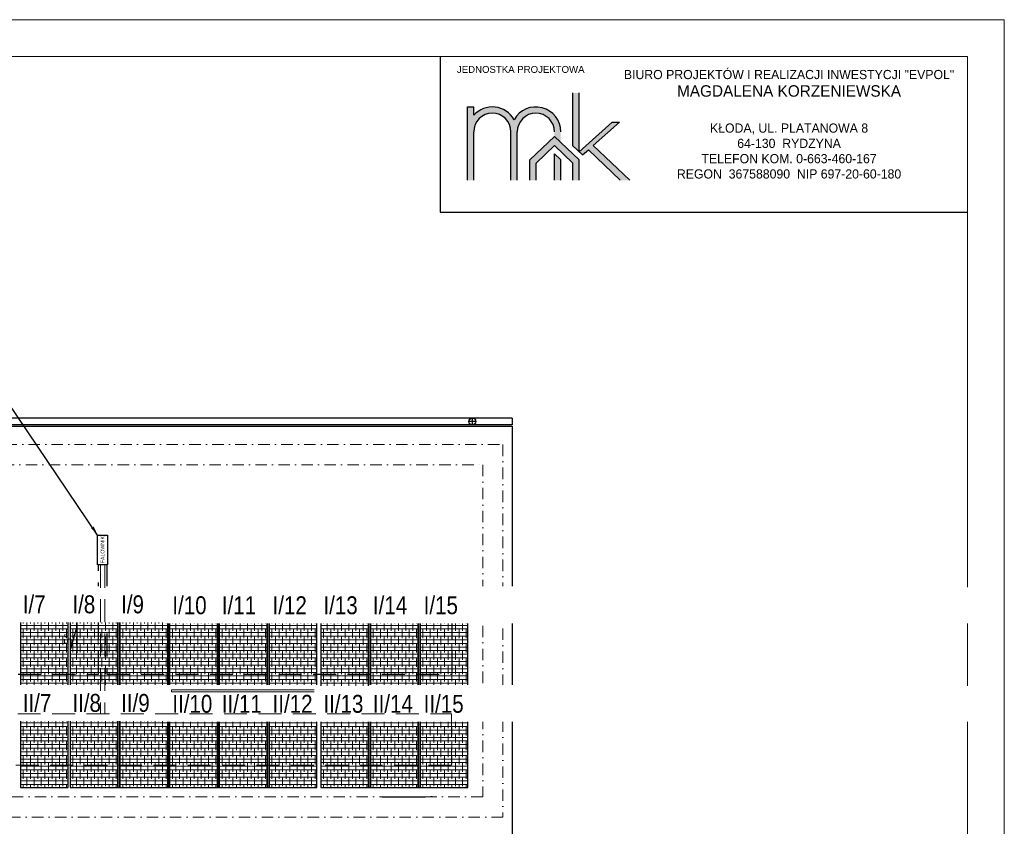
# Model space of a CAD drawing. Header units: millimetres. Extents: x 76855 to 99678, y -15103 to -11972.
# Tile 26 of 28: x 91986 to 94134, y -13731 to -11972. Entities that reach past the tile are written whole.
import ezdxf

# ---------------------------------------------------------------- set-up
doc = ezdxf.new("R2010")
doc.units = ezdxf.units.MM
doc.header["$LTSCALE"] = 100
doc.header["$MEASUREMENT"] = 0
doc.linetypes.add('DASHDOT2', pattern=[0.5, 0.25, -0.125, 0, -0.125])
doc.linetypes.add('DASHED', pattern=[0.75, 0.5, -0.25])
for name, color, linetype in [('! OPISY', 4, 'Continuous'), ('! rynny i ruru spustowe', 1, 'Continuous'), ('! ŚCIANY', 2, 'Continuous'), ('.ŚREDNIA', 41, 'Continuous'), ('_a_ramki', 231, 'Continuous'), ('E-opis', 7, 'Continuous'), ('E_OPRAWY_LUXIONA', 232, 'Continuous'), ('Warstwa1', 1, 'Continuous'), ('Warstwa4', 4, 'Continuous'), ('WENTYLACJAPRZER', 1, 'DASHED'), ('WYMIARY', 1, 'Continuous')]:
    doc.layers.add(name, color=color, linetype=linetype)
for name, color, linetype, lineweight in [('.kreskowanie', 252, 'Continuous', 5), ('rury', 6, 'Continuous', 20), ('Wentyl', 4, 'Continuous', 18)]:
    doc.layers.add(name, color=color, linetype=linetype, lineweight=lineweight)
doc.styles.add('KRIS1', font='ARIALN.TTF', dxfattribs={"height": 22})
doc.styles.add('styl1', font='ARIAL.TTF', dxfattribs={"height": 12})
doc.styles.add('styl3', font='txt.shx', dxfattribs={"height": 100})
doc.dimstyles.new('ISO-25', dxfattribs={"dimtxt": 2.5, "dimasz": 2.5, "dimexe": 1.25, "dimexo": 0.625, "dimtad": 1, "dimtxsty": 'Standard', "dimcen": 2.5, "dimadec": 0, "dimazin": 0, "dimtfac": 1, "dimtmove": 0, "dimatfit": 3, "dimfxl": 1, "dimarcsym": 0})
pattern_1 = [(180, (19783.267, -10227.035), (-3e-15, -7.8802921), []), (270, (19783.267, -10227.035), (7.8802921, -15.7605841), [19.7007302, -11.820438])]
pattern_2 = [(180, (19783.267, -10439.691), (-3e-15, -7.8802921), []), (270, (19783.267, -10439.691), (7.8802921, -15.7605841), [19.7007302, -11.820438])]
pattern_3 = [(180, (19891.68, -10227.035), (-3e-15, -7.8802921), []), (270, (19891.68, -10227.035), (7.8802921, -15.7605841), [19.7007302, -11.820438])]
pattern_4 = [(180, (19891.68, -10439.691), (-3e-15, -7.8802921), []), (270, (19891.68, -10439.691), (7.8802921, -15.7605841), [19.7007302, -11.820438])]
pattern_5 = [(180, (20000.093, -10227.035), (-3e-15, -7.8802921), []), (270, (20000.093, -10227.035), (7.8802921, -15.7605841), [19.7007302, -11.820438])]
pattern_6 = [(180, (20000.093, -10439.691), (-3e-15, -7.8802921), []), (270, (20000.093, -10439.691), (7.8802921, -15.7605841), [19.7007302, -11.820438])]
pattern_7 = [(180, (20221.167, -10227.035), (-3e-15, -7.8802921), []), (270, (20221.167, -10227.035), (7.8802921, -15.7605841), [19.7007302, -11.820438])]
pattern_8 = [(180, (20221.167, -10439.691), (-3e-15, -7.8802921), []), (270, (20221.167, -10439.691), (7.8802921, -15.7605841), [19.7007302, -11.820438])]
pattern_9 = [(180, (20329.5796, -10227.035), (-3e-15, -7.8802921), []), (270, (20329.5796, -10227.035), (7.8802921, -15.7605841), [19.7007302, -11.820438])]
pattern_10 = [(180, (20329.5796, -10439.691), (-3e-15, -7.8802921), []), (270, (20329.5796, -10439.691), (7.8802921, -15.7605841), [19.7007302, -11.820438])]

msp = doc.modelspace()

# ---------------------------------------------------------------- hatches: boundary and pattern name
at = {"layer": '.kreskowanie'}
h = msp.add_hatch(dxfattribs=at)
h.set_pattern_fill('ANSI38', color=256, scale=2.481982, angle=135)
h.set_pattern_definition([(180, (19566.441, -10227.035), (-3e-15, -7.8802921), []), (270, (19566.441, -10227.035), (7.8802921, -15.7605841), [19.7007302, -11.820438])])
h.paths.add_polyline_path([(91988.189, -13225.503), (91988.189, -13431.078), (92092.432, -13431.078), (92092.432, -13225.503)])
h = msp.add_hatch(dxfattribs=at)
h.set_pattern_fill('ANSI38', color=256, scale=2.481982, angle=135)
h.set_pattern_definition([(180, (19674.854, -10227.035), (-3e-15, -7.8802921), []), (270, (19674.854, -10227.035), (7.8802921, -15.7605841), [19.7007302, -11.820438])])
h.paths.add_polyline_path([(92096.602, -13225.503), (92096.602, -13432.716), (92200.845, -13432.716), (92200.845, -13225.503)])
h = msp.add_hatch(dxfattribs=at)
h.set_pattern_fill('ANSI38', color=256, scale=2.481982, angle=135)
h.set_pattern_definition(pattern_1)
h.paths.add_polyline_path([(92205.015, -13225.503), (92205.015, -13432.482), (92309.258, -13432.482), (92309.258, -13225.503)])
h = msp.add_hatch(dxfattribs=at)
h.set_pattern_fill('ANSI38', color=256, scale=2.481982, angle=135)
h.set_pattern_definition(pattern_1)
h.paths.add_polyline_path([(92205.015, -13225.503), (92205.015, -13431.078), (92309.258, -13431.078), (92309.258, -13225.503)])
h = msp.add_hatch(dxfattribs=at)
h.set_pattern_fill('ANSI38', color=256, scale=2.481982, angle=135)
h.set_pattern_definition(pattern_3)
h.paths.add_polyline_path([(92313.428, -13225.503), (92313.428, -13432.378), (92417.671, -13432.378), (92417.671, -13225.503)])
h = msp.add_hatch(dxfattribs=at)
h.set_pattern_fill('ANSI38', color=256, scale=2.481982, angle=135)
h.set_pattern_definition(pattern_3)
h.paths.add_polyline_path([(92313.428, -13225.503), (92313.428, -13432.716), (92417.671, -13432.716), (92417.671, -13225.503)])
h = msp.add_hatch(dxfattribs=at)
h.set_pattern_fill('ANSI38', color=256, scale=2.481982, angle=135)
h.set_pattern_definition(pattern_3)
h.paths.add_polyline_path([(92313.428, -13225.503), (92313.428, -13431.078), (92417.671, -13431.078), (92417.671, -13225.503)])
h = msp.add_hatch(dxfattribs=at)
h.set_pattern_fill('ANSI38', color=256, scale=2.481982, angle=135)
h.set_pattern_definition(pattern_5)
h.paths.add_polyline_path([(92421.84, -13225.503), (92421.84, -13432.716), (92526.084, -13432.716), (92526.084, -13225.503)])
h = msp.add_hatch(dxfattribs=at)
h.set_pattern_fill('ANSI38', color=256, scale=2.481982, angle=135)
h.set_pattern_definition(pattern_5)
h.paths.add_polyline_path([(92421.84, -13225.503), (92421.84, -13431.078), (92526.084, -13431.078), (92526.084, -13225.503)])
h = msp.add_hatch(dxfattribs=at)
h.set_pattern_fill('ANSI38', color=256, scale=2.481982, angle=135)
h.set_pattern_definition([(180, (20108.506, -10227.035), (-3e-15, -7.8802921), []), (270, (20108.506, -10227.035), (7.8802921, -15.7605841), [19.7007302, -11.820438])])
h.paths.add_polyline_path([(92530.253, -13225.503), (92530.253, -13432.716), (92634.497, -13432.716), (92634.497, -13225.503)])
h = msp.add_hatch(dxfattribs=at)
h.set_pattern_fill('ANSI38', color=256, scale=2.481982, angle=135)
h.set_pattern_definition(pattern_9)
h.paths.add_polyline_path([(92751.327, -13225.503), (92751.327, -13432.716), (92855.571, -13432.716), (92855.571, -13225.503)])
h = msp.add_hatch(dxfattribs=at)
h.set_pattern_fill('ANSI38', color=256, scale=2.481982, angle=135)
h.set_pattern_definition(pattern_9)
h.paths.add_polyline_path([(92751.327, -13225.503), (92751.327, -13431.078), (92855.571, -13431.078), (92855.571, -13225.503)])
h = msp.add_hatch(dxfattribs=at)
h.set_pattern_fill('ANSI38', color=256, scale=2.481982, angle=135)
h.set_pattern_definition([(180, (20437.9926, -10227.035), (-3e-15, -7.8802921), []), (270, (20437.9926, -10227.035), (7.8802921, -15.7605841), [19.7007302, -11.820438])])
h.paths.add_polyline_path([(92859.74, -13225.503), (92859.74, -13432.716), (92963.984, -13432.716), (92963.984, -13225.503)])
h = msp.add_hatch(dxfattribs=at)
h.set_pattern_fill('ANSI38', color=256, scale=2.481982, angle=135)
h.set_pattern_definition([(180, (19566.441, -10439.691), (-3e-15, -7.8802921), []), (270, (19566.441, -10439.691), (7.8802921, -15.7605841), [19.7007302, -11.820438])])
h.paths.add_polyline_path([(91988.189, -13438.159), (91988.189, -13646.646), (92092.432, -13646.646), (92092.432, -13438.159)])
h = msp.add_hatch(dxfattribs=at)
h.set_pattern_fill('ANSI38', color=256, scale=2.481982, angle=135)
h.set_pattern_definition([(180, (19674.854, -10439.691), (-3e-15, -7.8802921), []), (270, (19674.854, -10439.691), (7.8802921, -15.7605841), [19.7007302, -11.820438])])
h.paths.add_polyline_path([(92096.602, -13438.159), (92096.602, -13646.646), (92200.845, -13646.646), (92200.845, -13438.159)])
h = msp.add_hatch(dxfattribs=at)
h.set_pattern_fill('ANSI38', color=256, scale=2.481982, angle=135)
h.set_pattern_definition(pattern_2)
h.paths.add_polyline_path([(92205.015, -13438.159), (92205.015, -13646.646), (92309.258, -13646.646), (92309.258, -13438.159)])
h = msp.add_hatch(dxfattribs=at)
h.set_pattern_fill('ANSI38', color=256, scale=2.481982, angle=135)
h.set_pattern_definition(pattern_2)
h.paths.add_polyline_path([(92205.015, -13438.159), (92205.015, -13646.646), (92309.258, -13646.646), (92309.258, -13438.159)])
h = msp.add_hatch(dxfattribs=at)
h.set_pattern_fill('ANSI38', color=256, scale=2.481982, angle=135)
h.set_pattern_definition(pattern_4)
h.paths.add_polyline_path([(92313.428, -13438.159), (92313.428, -13646.646), (92417.671, -13646.646), (92417.671, -13438.159)])
h = msp.add_hatch(dxfattribs=at)
h.set_pattern_fill('ANSI38', color=256, scale=2.481982, angle=135)
h.set_pattern_definition(pattern_4)
h.paths.add_polyline_path([(92313.428, -13438.159), (92313.428, -13646.646), (92417.671, -13646.646), (92417.671, -13438.159)])
h = msp.add_hatch(dxfattribs=at)
h.set_pattern_fill('ANSI38', color=256, scale=2.481982, angle=135)
h.set_pattern_definition(pattern_4)
h.paths.add_polyline_path([(92313.428, -13438.159), (92313.428, -13646.646), (92417.671, -13646.646), (92417.671, -13438.159)])
h = msp.add_hatch(dxfattribs=at)
h.set_pattern_fill('ANSI38', color=256, scale=2.481982, angle=135)
h.set_pattern_definition(pattern_6)
h.paths.add_polyline_path([(92421.84, -13438.159), (92421.84, -13646.646), (92526.084, -13646.646), (92526.084, -13438.159)])
h = msp.add_hatch(dxfattribs=at)
h.set_pattern_fill('ANSI38', color=256, scale=2.481982, angle=135)
h.set_pattern_definition(pattern_6)
h.paths.add_polyline_path([(92421.84, -13438.159), (92421.84, -13646.646), (92526.084, -13646.646), (92526.084, -13438.159)])
h = msp.add_hatch(dxfattribs=at)
h.set_pattern_fill('ANSI38', color=256, scale=2.481982, angle=135)
h.set_pattern_definition([(180, (20108.506, -10439.691), (-3e-15, -7.8802921), []), (270, (20108.506, -10439.691), (7.8802921, -15.7605841), [19.7007302, -11.820438])])
h.paths.add_polyline_path([(92530.253, -13438.159), (92530.253, -13646.646), (92634.497, -13646.646), (92634.497, -13438.159)])
h = msp.add_hatch(dxfattribs=at)
h.set_pattern_fill('ANSI38', color=256, scale=2.481982, angle=135)
h.set_pattern_definition(pattern_10)
h.paths.add_polyline_path([(92751.327, -13438.159), (92751.327, -13646.646), (92855.571, -13646.646), (92855.571, -13438.159)])
h = msp.add_hatch(dxfattribs=at)
h.set_pattern_fill('ANSI38', color=256, scale=2.481982, angle=135)
h.set_pattern_definition(pattern_10)
h.paths.add_polyline_path([(92751.327, -13438.159), (92751.327, -13646.646), (92855.571, -13646.646), (92855.571, -13438.159)])
h = msp.add_hatch(dxfattribs=at)
h.set_pattern_fill('ANSI38', color=256, scale=2.481982, angle=135)
h.set_pattern_definition([(180, (20437.9926, -10439.691), (-3e-15, -7.8802921), []), (270, (20437.9926, -10439.691), (7.8802921, -15.7605841), [19.7007302, -11.820438])])
h.paths.add_polyline_path([(92859.74, -13438.159), (92859.74, -13646.646), (92963.984, -13646.646), (92963.984, -13438.159)])
h = msp.add_hatch(color=256)
h.paths.add_polyline_path([(92962.942, -12322.137), (92962.942, -12162.334), (92976.601, -12162.334), (92976.601, -12180.606, -0.51719898), (93064.655, -12190.25, -0.77390695), (93166.367, -12216.605), (93166.367, -12239.656), (93152.708, -12226.584), (93152.708, -12216.605, 1), (93071.484, -12216.605), (93071.484, -12322.137), (93057.825, -12322.137), (93057.825, -12216.605, 1), (92976.601, -12216.605), (92976.601, -12322.137)])
h.paths.add_polyline_path([(93213.881, -12267.103), (93226.678, -12255.719), (93296.076, -12322.137), (93316.773, -12322.137), (93237.405, -12246.177), (93294.516, -12195.373), (93278.816, -12195.373), (93206.317, -12259.864)])
h.paths.add_polyline_path([(93192.659, -12131.658), (93192.659, -12246.792), (93206.317, -12259.864), (93206.317, -12131.658)])
h.paths.add_polyline_path([(93152.708, -12322.137), (93152.708, -12264.419), (93166.367, -12277.491), (93166.367, -12322.137)])
h = msp.add_hatch(color=256)
h.paths.add_polyline_path([(92962.942, -12322.137), (92962.942, -12162.334), (92976.601, -12162.334), (92976.601, -12180.606, -0.51719898), (93064.655, -12190.25, -0.77390695), (93166.367, -12216.605), (93166.367, -12239.656), (93152.708, -12226.584), (93152.708, -12216.605, 1), (93071.484, -12216.605), (93071.484, -12322.137), (93057.825, -12322.137), (93057.825, -12216.605, 1), (92976.601, -12216.605), (92976.601, -12322.137)])
h.paths.add_polyline_path([(93213.881, -12267.103), (93226.678, -12255.719), (93296.076, -12322.137), (93316.773, -12322.137), (93237.405, -12246.177), (93294.516, -12195.373), (93278.816, -12195.373), (93206.317, -12259.864)])
h.paths.add_polyline_path([(93192.659, -12131.658), (93192.659, -12246.792), (93206.317, -12259.864), (93206.317, -12131.658)])
h.paths.add_polyline_path([(93152.708, -12322.137), (93152.708, -12264.419), (93166.367, -12277.491), (93166.367, -12322.137)])
h = msp.add_hatch(color=256)
h.paths.add_polyline_path([(92962.942, -12322.137), (92962.942, -12162.334), (92976.601, -12162.334), (92976.601, -12180.606, -0.51719898), (93064.655, -12190.25, -0.77390695), (93166.367, -12216.605), (93166.367, -12239.656), (93152.708, -12226.584), (93152.708, -12216.605, 1), (93071.484, -12216.605), (93071.484, -12322.137), (93057.825, -12322.137), (93057.825, -12216.605, 1), (92976.601, -12216.605), (92976.601, -12322.137)])
h.paths.add_polyline_path([(93213.881, -12267.103), (93226.678, -12255.719), (93296.076, -12322.137), (93316.773, -12322.137), (93237.405, -12246.177), (93294.516, -12195.373), (93278.816, -12195.373), (93206.317, -12259.864)])
h.paths.add_polyline_path([(93192.659, -12131.658), (93192.659, -12246.792), (93206.317, -12259.864), (93206.317, -12131.658)])
h.paths.add_polyline_path([(93152.708, -12322.137), (93152.708, -12264.419), (93166.367, -12277.491), (93166.367, -12322.137)])
h = msp.add_hatch(color=256)
h.paths.add_polyline_path([(92962.942, -12322.137), (92962.942, -12162.334), (92976.601, -12162.334), (92976.601, -12180.606, -0.51719898), (93064.655, -12190.25, -0.77390695), (93166.367, -12216.605), (93166.367, -12239.656), (93152.708, -12226.584), (93152.708, -12216.605, 1), (93071.484, -12216.605), (93071.484, -12322.137), (93057.825, -12322.137), (93057.825, -12216.605, 1), (92976.601, -12216.605), (92976.601, -12322.137)])
h.paths.add_polyline_path([(93213.881, -12267.103), (93226.678, -12255.719), (93296.076, -12322.137), (93316.773, -12322.137), (93237.405, -12246.177), (93294.516, -12195.373), (93278.816, -12195.373), (93206.317, -12259.864)])
h.paths.add_polyline_path([(93192.659, -12131.658), (93192.659, -12246.792), (93206.317, -12259.864), (93206.317, -12131.658)])
h.paths.add_polyline_path([(93152.708, -12322.137), (93152.708, -12264.419), (93166.367, -12277.491), (93166.367, -12322.137)])
msp.add_hatch(color=132).paths.add_polyline_path([(93099.099, -12322.137), (93099.099, -12277.891), (93152.708, -12226.584), (93166.367, -12239.656), (93206.317, -12277.891), (93206.317, -12322.137), (93192.659, -12322.137), (93192.659, -12284.627), (93152.708, -12246.392), (93112.758, -12284.627), (93112.758, -12322.137)])
msp.add_hatch(color=132).paths.add_polyline_path([(93099.099, -12322.137), (93099.099, -12277.891), (93152.708, -12226.584), (93166.367, -12239.656), (93206.317, -12277.891), (93206.317, -12322.137), (93192.659, -12322.137), (93192.659, -12284.627), (93152.708, -12246.392), (93112.758, -12284.627), (93112.758, -12322.137)])
msp.add_hatch(color=132).paths.add_polyline_path([(93099.099, -12322.137), (93099.099, -12277.891), (93152.708, -12226.584), (93166.367, -12239.656), (93206.317, -12277.891), (93206.317, -12322.137), (93192.659, -12322.137), (93192.659, -12284.627), (93152.708, -12246.392), (93112.758, -12284.627), (93112.758, -12322.137)])
msp.add_hatch(color=132).paths.add_polyline_path([(93099.099, -12322.137), (93099.099, -12277.891), (93152.708, -12226.584), (93166.367, -12239.656), (93206.317, -12277.891), (93206.317, -12322.137), (93192.659, -12322.137), (93192.659, -12284.627), (93152.708, -12246.392), (93112.758, -12284.627), (93112.758, -12322.137)])

# ---------------------------------------------------------------- linework, layer by layer
at = {"layer": '! rynny i ruru spustowe', "linetype": 'ByBlock'}
for p, q in [((92981.19, -12848.025), (92966.19, -12848.025)), ((92973.69, -12855.525), (92973.69, -12840.525)), ((93060.19, -12840.525), (93060.19, -12855.525))]:
    msp.add_line(p, q, dxfattribs=at)
for points in [[(93060.19, -12840.525), (91234.19, -12840.525)], [(93060.19, -12855.525), (91234.19, -12855.525)]]:
    msp.add_lwpolyline(points, dxfattribs=at)
msp.add_circle((92973.69, -12848.025), 7.5, dxfattribs=at)
at = {"layer": '! ŚCIANY', "linetype": 'DASHDOT2', "lineweight": 5}
for points in [[(91254.19, -12898.525), (93040.19, -12898.525), (93040.19, -13710.525), (91254.19, -13710.525)], [(91298.19, -12942.525), (92996.19, -12942.525), (92996.19, -13666.525), (91298.19, -13666.525)]]:
    msp.add_lwpolyline(points, close=True, dxfattribs=at)
at = {"layer": '.ŚREDNIA', "color": 5}
for points in [[(92092.432, -13224.585), (91988.189, -13224.585), (91988.189, -13433.072), (92092.432, -13433.072)], [(92200.845, -13224.585), (92096.602, -13224.585), (92096.602, -13433.072), (92200.845, -13433.072)], [(92309.258, -13224.585), (92205.015, -13224.585), (92205.015, -13433.072), (92309.258, -13433.072)], [(92417.671, -13224.585), (92313.428, -13224.585), (92313.428, -13433.072), (92417.671, -13433.072)], [(92526.084, -13224.585), (92421.84, -13224.585), (92421.84, -13433.072), (92526.084, -13433.072)], [(92634.497, -13224.585), (92530.253, -13224.585), (92530.253, -13433.072), (92634.497, -13433.072)], [(92855.571, -13224.585), (92751.327, -13224.585), (92751.327, -13433.072), (92855.571, -13433.072)], [(92963.984, -13224.585), (92859.74, -13224.585), (92859.74, -13433.072), (92963.984, -13433.072)], [(92092.432, -13437.241), (91988.189, -13437.241), (91988.189, -13645.728), (92092.432, -13645.728)], [(92200.845, -13437.241), (92096.602, -13437.241), (92096.602, -13645.728), (92200.845, -13645.728)], [(92309.258, -13437.241), (92205.015, -13437.241), (92205.015, -13645.728), (92309.258, -13645.728)], [(92417.671, -13437.241), (92313.428, -13437.241), (92313.428, -13645.728), (92417.671, -13645.728)], [(92526.084, -13437.241), (92421.84, -13437.241), (92421.84, -13645.728), (92526.084, -13645.728)], [(92634.497, -13437.241), (92530.253, -13437.241), (92530.253, -13645.728), (92634.497, -13645.728)], [(92855.571, -13437.241), (92751.327, -13437.241), (92751.327, -13645.728), (92855.571, -13645.728)], [(92963.984, -13437.241), (92859.74, -13437.241), (92859.74, -13645.728), (92963.984, -13645.728)]]:
    msp.add_lwpolyline(points, close=True, dxfattribs=at)
at = {"layer": '.ŚREDNIA'}
for points in [[(92309.258, -13224.585), (92205.015, -13224.585), (92205.015, -13433.072), (92309.258, -13433.072)], [(92417.671, -13224.585), (92313.428, -13224.585), (92313.428, -13433.072), (92417.671, -13433.072)], [(92417.671, -13224.585), (92313.428, -13224.585), (92313.428, -13433.072), (92417.671, -13433.072)], [(92526.084, -13224.585), (92421.84, -13224.585), (92421.84, -13433.072), (92526.084, -13433.072)], [(92855.571, -13224.585), (92751.327, -13224.585), (92751.327, -13433.072), (92855.571, -13433.072)], [(92309.258, -13437.241), (92205.015, -13437.241), (92205.015, -13645.728), (92309.258, -13645.728)], [(92417.671, -13437.241), (92313.428, -13437.241), (92313.428, -13645.728), (92417.671, -13645.728)], [(92417.671, -13437.241), (92313.428, -13437.241), (92313.428, -13645.728), (92417.671, -13645.728)], [(92526.084, -13437.241), (92421.84, -13437.241), (92421.84, -13645.728), (92526.084, -13645.728)], [(92855.571, -13437.241), (92751.327, -13437.241), (92751.327, -13645.728), (92855.571, -13645.728)]]:
    msp.add_lwpolyline(points, close=True, dxfattribs=at)
for p, q in [((93192.659, -12246.792), (93192.659, -12131.658)), ((93192.659, -12246.792), (93192.659, -12131.658)), ((93192.659, -12246.792), (93192.659, -12131.658)), ((93192.659, -12246.792), (93192.659, -12131.658)), ((93206.317, -12259.864), (93206.317, -12131.658)), ((93206.317, -12259.864), (93206.317, -12131.658)), ((93206.317, -12259.864), (93206.317, -12131.658)), ((93206.317, -12259.864), (93206.317, -12131.658)), ((92962.942, -12322.137), (92962.942, -12162.334)), ((92962.942, -12162.334), (92976.601, -12162.334)), ((92962.942, -12322.137), (92962.942, -12162.334)), ((92962.942, -12162.334), (92976.601, -12162.334)), ((92962.942, -12162.334), (92976.601, -12162.334)), ((92962.942, -12322.137), (92962.942, -12162.334)), ((92962.942, -12162.334), (92976.601, -12162.334)), ((92962.942, -12322.137), (92962.942, -12162.334)), ((92976.601, -12180.606), (92976.601, -12162.334)), ((92976.601, -12180.606), (92976.601, -12162.334)), ((92976.601, -12180.606), (92976.601, -12162.334)), ((92976.601, -12180.606), (92976.601, -12162.334)), ((93206.317, -12259.864), (93278.816, -12195.373)), ((93206.317, -12259.864), (93278.816, -12195.373)), ((93206.317, -12259.864), (93278.816, -12195.373)), ((93206.317, -12259.864), (93278.816, -12195.373)), ((93237.405, -12246.177), (93294.516, -12195.373)), ((93237.405, -12246.177), (93294.516, -12195.373)), ((93237.405, -12246.177), (93294.516, -12195.373)), ((93237.405, -12246.177), (93294.516, -12195.373)), ((93278.816, -12195.373), (93294.516, -12195.373)), ((93278.816, -12195.373), (93294.516, -12195.373)), ((93278.816, -12195.373), (93294.516, -12195.373)), ((93278.816, -12195.373), (93294.516, -12195.373)), ((92976.601, -12322.137), (92976.601, -12216.605)), ((92976.601, -12322.137), (92976.601, -12216.605)), ((92976.601, -12322.137), (92976.601, -12216.605)), ((92976.601, -12322.137), (92976.601, -12216.605)), ((93057.825, -12322.137), (93057.825, -12216.605)), ((93057.825, -12322.137), (93057.825, -12216.605)), ((93057.825, -12322.137), (93057.825, -12216.605)), ((93057.825, -12322.137), (93057.825, -12216.605)), ((93071.484, -12322.137), (93071.484, -12216.605)), ((93071.484, -12322.137), (93071.484, -12216.605)), ((93071.484, -12322.137), (93071.484, -12216.605)), ((93071.484, -12322.137), (93071.484, -12216.605)), ((93192.659, -12246.792), (93213.881, -12267.103)), ((93192.659, -12246.792), (93213.881, -12267.103)), ((93192.659, -12246.792), (93213.881, -12267.103)), ((93192.659, -12246.792), (93213.881, -12267.103)), ((93213.881, -12267.103), (93226.678, -12255.719)), ((93213.881, -12267.103), (93226.678, -12255.719)), ((93213.881, -12267.103), (93226.678, -12255.719)), ((93213.881, -12267.103), (93226.678, -12255.719)), ((93226.678, -12255.719), (93296.076, -12322.137)), ((93226.678, -12255.719), (93296.076, -12322.137)), ((93226.678, -12255.719), (93296.076, -12322.137)), ((93226.678, -12255.719), (93296.076, -12322.137)), ((93237.405, -12246.177), (93316.773, -12322.137)), ((93237.405, -12246.177), (93316.773, -12322.137)), ((93237.405, -12246.177), (93316.773, -12322.137)), ((93237.405, -12246.177), (93316.773, -12322.137)), ((93152.708, -12322.137), (93152.708, -12264.419)), ((93152.708, -12264.419), (93166.367, -12277.491)), ((93152.708, -12322.137), (93152.708, -12264.419)), ((93152.708, -12264.419), (93166.367, -12277.491)), ((93152.708, -12264.419), (93166.367, -12277.491)), ((93152.708, -12322.137), (93152.708, -12264.419)), ((93152.708, -12264.419), (93166.367, -12277.491)), ((93152.708, -12322.137), (93152.708, -12264.419)), ((93166.367, -12322.137), (93166.367, -12277.491)), ((93166.367, -12322.137), (93166.367, -12277.491)), ((93166.367, -12322.137), (93166.367, -12277.491)), ((93166.367, -12322.137), (93166.367, -12277.491))]:
    msp.add_line(p, q)
at = {"color": 132}
for p, q in [((93152.708, -12226.584), (93099.099, -12277.891)), ((93152.708, -12226.584), (93099.099, -12277.891)), ((93152.708, -12226.584), (93099.099, -12277.891)), ((93152.708, -12226.584), (93099.099, -12277.891)), ((93152.708, -12226.584), (93206.317, -12277.891)), ((93152.708, -12226.584), (93206.317, -12277.891)), ((93152.708, -12226.584), (93206.317, -12277.891)), ((93152.708, -12226.584), (93206.317, -12277.891)), ((93152.708, -12246.392), (93112.758, -12284.627)), ((93152.708, -12246.392), (93112.758, -12284.627)), ((93152.708, -12246.392), (93112.758, -12284.627)), ((93152.708, -12246.392), (93112.758, -12284.627)), ((93152.708, -12246.392), (93192.659, -12284.627)), ((93152.708, -12246.392), (93192.659, -12284.627)), ((93152.708, -12246.392), (93192.659, -12284.627)), ((93152.708, -12246.392), (93192.659, -12284.627)), ((93099.099, -12322.137), (93099.099, -12277.891)), ((93099.099, -12322.137), (93099.099, -12277.891)), ((93099.099, -12322.137), (93099.099, -12277.891)), ((93099.099, -12322.137), (93099.099, -12277.891)), ((93206.317, -12322.137), (93206.317, -12277.891)), ((93206.317, -12322.137), (93206.317, -12277.891)), ((93206.317, -12322.137), (93206.317, -12277.891)), ((93206.317, -12322.137), (93206.317, -12277.891)), ((93112.758, -12322.137), (93112.758, -12284.627)), ((93112.758, -12322.137), (93112.758, -12284.627)), ((93112.758, -12322.137), (93112.758, -12284.627)), ((93112.758, -12322.137), (93112.758, -12284.627)), ((93192.659, -12322.137), (93192.659, -12284.627)), ((93192.659, -12322.137), (93192.659, -12284.627)), ((93192.659, -12322.137), (93192.659, -12284.627)), ((93192.659, -12322.137), (93192.659, -12284.627))]:
    msp.add_line(p, q, dxfattribs=at)
for centre, radius, start, end in [((93017.213, -12216.605), 54.271, 29.053853, 138.445689), ((93017.213, -12216.605), 54.271, 29.053853, 138.445689), ((93017.213, -12216.605), 54.271, 29.053853, 138.445689), ((93017.213, -12216.605), 54.271, 29.053853, 138.445689), ((93112.096, -12216.605), 54.271, 0, 150.946147), ((93112.096, -12216.605), 54.271, 0, 150.946147), ((93112.096, -12216.605), 54.271, 0, 150.946147), ((93112.096, -12216.605), 54.271, 0, 150.946147), ((93017.213, -12216.605), 40.612, 0, 180), ((93017.213, -12216.605), 40.612, 0, 180), ((93017.213, -12216.605), 40.612, 0, 180), ((93017.213, -12216.605), 40.612, 0, 180), ((93112.096, -12216.605), 40.612, 0, 180), ((93112.096, -12216.605), 40.612, 0, 180), ((93112.096, -12216.605), 40.612, 0, 180), ((93112.096, -12216.605), 40.612, 0, 180)]:
    msp.add_arc(centre, radius, start, end)
at = {"layer": '_a_ramki', "color": 5}
for points in [[(92200.845, -13224.585), (92200.845, -13645.728), (92205.015, -13645.728), (92205.015, -13224.585)], [(92309.258, -13224.585), (92309.258, -13645.728), (92313.428, -13645.728), (92313.428, -13224.585)], [(92309.258, -13224.585), (92309.258, -13645.728), (92313.428, -13645.728), (92313.428, -13224.585)], [(92417.671, -13224.585), (92417.671, -13645.728), (92421.84, -13645.728), (92421.84, -13224.585)], [(92526.084, -13224.585), (92526.084, -13645.728), (92530.253, -13645.728), (92530.253, -13224.585)], [(92747.158, -13224.585), (92747.158, -13645.728), (92751.327, -13645.728), (92751.327, -13224.585)], [(92855.571, -13224.585), (92855.571, -13645.728), (92859.74, -13645.728), (92859.74, -13224.585)]]:
    msp.add_lwpolyline(points, close=True, dxfattribs=at)
at = {"layer": '_a_ramki', "color": 5, "lineweight": 20}
for points in [[(92634.497, -13433.072), (91988.189, -13433.072), (91988.189, -13437.241), (92634.497, -13437.241)], [(92634.497, -13433.072), (92205.015, -13433.072), (92205.015, -13437.241), (92634.497, -13437.241)], [(92634.497, -13433.072), (92313.428, -13433.072), (92313.428, -13437.241), (92634.497, -13437.241)], [(92634.497, -13433.072), (92421.84, -13433.072), (92421.84, -13437.241), (92634.497, -13437.241)], [(92963.984, -13433.072), (92751.327, -13433.072), (92751.327, -13437.241), (92963.984, -13437.241)]]:
    msp.add_lwpolyline(points, dxfattribs=at)
at = {"layer": 'E_OPRAWY_LUXIONA', "color": 5}
msp.add_lwpolyline([(92156.416, -13160.546), (92156.416, -13095.599), (92178.066, -13095.599), (92178.066, -13160.546)], close=True, dxfattribs=at)
at = {"layer": 'rury', "linetype": 'DASHED', "lineweight": 25}
msp.add_lwpolyline([(92176.29, -13160.546), (92176.29, -13398.947), (92929.878, -13398.947), (92929.878, -13272.088), (91382.971, -13272.088), (91382.971, -13398.872), (92158.021, -13398.872), (92158.021, -13160.546)], dxfattribs=at)
at = {"layer": 'Warstwa1', "color": 2}
msp.add_line((92776.19, -13666.525), (92871.19, -13666.525), dxfattribs=at)
at = {"layer": 'Warstwa4'}
for p, q in [((92903.701, -12052.069), (92903.701, -12392.069)), ((92903.701, -12052.069), (92903.701, -12392.069)), ((92903.701, -12052.069), (92903.701, -12392.069)), ((92903.701, -12052.069), (92903.701, -12392.069)), ((92903.701, -12392.069), (94053.701, -12392.069)), ((92903.701, -12392.069), (94053.701, -12392.069)), ((92903.701, -12392.069), (94053.701, -12392.069)), ((92903.701, -12392.069), (94053.701, -12392.069)), ((92903.701, -12392.069), (94053.701, -12392.069)), ((92903.701, -12392.069), (94053.701, -12392.069)), ((92111.668, -13352.271), (92111.668, -13236.648)), ((92111.668, -13352.271), (92111.668, -13236.648)), ((92111.668, -13292.611), (92097.109, -13343.412))]:
    msp.add_line(p, q, dxfattribs=at)
at = {"layer": 'Wentyl'}
msp.add_line((94133.701, -14942.176), (94133.701, -11972.176), dxfattribs=at)
msp.add_line((94133.701, -14942.176), (94133.701, -11972.176), dxfattribs=at)
for points in [[(89933.701, -14942.176), (94133.701, -14942.176), (94133.701, -11972.176), (89933.701, -11972.176)], [(89933.701, -14942.176), (94133.701, -14942.176), (94133.701, -11972.176), (89933.701, -11972.176)], [(90163.701, -12052.176), (94053.701, -12052.176), (94053.701, -14862.176), (90163.701, -14862.176)], [(90163.701, -12052.176), (94053.701, -12052.176), (94053.701, -14862.176), (90163.701, -14862.176)], [(90163.701, -12052.176), (94053.701, -12052.176), (94053.701, -14862.176), (90163.701, -14862.176)]]:
    msp.add_lwpolyline(points, close=True, dxfattribs=at)
at = {"layer": 'WENTYLACJAPRZER', "linetype": 'ByBlock'}
msp.add_line((92886.19, -13666.525), (92883.19, -13666.525), dxfattribs=at)
at = {"layer": 'WYMIARY', "linetype": 'ByBlock'}
msp.add_lwpolyline([(91234.19, -12858.525), (93060.19, -12858.525), (93060.19, -13750.525), (91234.19, -13750.525)], close=True, dxfattribs=at)

# ---------------------------------------------------------------- texts
at = {"layer": '! OPISY', "insert": (92940.017, -12073.034), "char_height": 15, "width": 470.4602, "attachment_point": 1, "style": 'styl3'}
msp.add_mtext('{\\fArial CE|b0|i0|c238|p34;JEDNOSTKA PROJEKTOWA}', dxfattribs=at)
msp.add_mtext('{\\fArial CE|b0|i0|c238|p34;JEDNOSTKA PROJEKTOWA}', dxfattribs=at)
msp.add_mtext('{\\fArial CE|b0|i0|c238|p34;JEDNOSTKA PROJEKTOWA}', dxfattribs=at)
msp.add_mtext('{\\fArial CE|b0|i0|c238|p34;JEDNOSTKA PROJEKTOWA}', dxfattribs=at)
at = {"layer": '! OPISY', "insert": (93165.826, -12081.688), "char_height": 25, "width": 996.9537, "attachment_point": 1}
msp.add_mtext('\\pxqc;{\\fEras Light ITC|b0|i0|c0|p34;\\H0.8x;BIURO PROJEKTÓW I REALIZACJI INWESTYCJI "EVPOL"\\P\\fEras Medium ITC|b0|i0|c0|p34;\\H1.25x;MAGDALENA KORZENIEWSKA\\P\\fEras Light ITC|b1|i0|c0|p34;\\P\\fEras Light ITC|b0|i0|c0|p34;\\H0.8x;KŁODA, UL. PLATANOWA 8\\P64-130  RYDZYNA\\PTELEFON KOM. 0-663-460-167\\PREGON  367588090  NIP 697-20-60-180}', dxfattribs=at)
msp.add_mtext('\\pxqc;{\\fEras Light ITC|b0|i0|c0|p34;\\H0.8x;BIURO PROJEKTÓW I REALIZACJI INWESTYCJI "EVPOL"\\P\\fEras Medium ITC|b0|i0|c0|p34;\\H1.25x;MAGDALENA KORZENIEWSKA\\P\\fEras Light ITC|b1|i0|c0|p34;\\P\\fEras Light ITC|b0|i0|c0|p34;\\H0.8x;KŁODA, UL. PLATANOWA 8\\P64-130  RYDZYNA\\PTELEFON KOM. 0-663-460-167\\PREGON  367588090  NIP 697-20-60-180}', dxfattribs=at)
msp.add_mtext('\\pxqc;{\\fEras Light ITC|b0|i0|c0|p34;\\H0.8x;BIURO PROJEKTÓW I REALIZACJI INWESTYCJI "EVPOL"\\P\\fEras Medium ITC|b0|i0|c0|p34;\\H1.25x;MAGDALENA KORZENIEWSKA\\P\\fEras Light ITC|b1|i0|c0|p34;\\P\\fEras Light ITC|b0|i0|c0|p34;\\H0.8x;KŁODA, UL. PLATANOWA 8\\P64-130  RYDZYNA\\PTELEFON KOM. 0-663-460-167\\PREGON  367588090  NIP 697-20-60-180}', dxfattribs=at)
msp.add_mtext('\\pxqc;{\\fEras Light ITC|b0|i0|c0|p34;\\H0.8x;BIURO PROJEKTÓW I REALIZACJI INWESTYCJI "EVPOL"\\P\\fEras Medium ITC|b0|i0|c0|p34;\\H1.25x;MAGDALENA KORZENIEWSKA\\P\\fEras Light ITC|b1|i0|c0|p34;\\P\\fEras Light ITC|b0|i0|c0|p34;\\H0.8x;KŁODA, UL. PLATANOWA 8\\P64-130  RYDZYNA\\PTELEFON KOM. 0-663-460-167\\PREGON  367588090  NIP 697-20-60-180}', dxfattribs=at)
at = {"layer": 'E_OPRAWY_LUXIONA', "insert": (92163.094, -13143.671), "char_height": 8.1184, "width": 32.4736, "attachment_point": 1, "rotation": 90}
msp.add_mtext('\\pxqc;{\\fArial|b0|i0|c238|p34;\\C5;FALOWNIK}', dxfattribs=at)
at = {"layer": 'Warstwa4', "insert": (92092.142, -13322.123), "char_height": 18, "attachment_point": 5, "rotation": 90, "style": 'styl1'}
msp.add_mtext('5%%D', dxfattribs=at)

# ---------------------------------------------------------------- leaders
at = {"color": 5, "lineweight": 25}
msp.add_leader([(92156.416, -13095.599), (91917.457, -12742.306)], dimstyle='ISO-25', override={"dimasz": 20, "dimgap": 0.625, "dimtad": 0}, dxfattribs=at)

# ---------------------------------------------------------------- next in the draw order: texts
at = {"layer": 'E-opis', "color": 6, "ltscale": 0.002, "char_height": 39.1067, "width": 1205.79014, "attachment_point": 4, "style": 'KRIS1', "bg_fill": 2}
for s, insert in [('I/7', (91993.124, -13246.918)), ('I/8', (92101.412, -13246.918)), ('I/9', (92207.664, -13246.918)), ('I/10', (92319.347, -13248.914)), ('I/11', (92427.295, -13248.914)), ('I/12', (92537.96, -13248.914)), ('I/14', (92756.782, -13248.914)), ('I/15', (92867.447, -13248.914))]:
    msp.add_mtext(s, dxfattribs=dict(at, insert=insert))
at = {"layer": 'E-opis', "color": 3, "ltscale": 0.002, "char_height": 39.1067, "width": 1205.79014, "attachment_point": 4, "style": 'KRIS1', "bg_fill": 2}
for s, insert in [('II/7', (91993.124, -13461.812)), ('II/8', (92101.412, -13461.812)), ('II/9', (92207.664, -13461.812)), ('II/12', (92537.96, -13463.808))]:
    msp.add_mtext(s, dxfattribs=dict(at, insert=insert))

# ---------------------------------------------------------------- next in the draw order: hatches: boundary and pattern name
at = {"layer": '.kreskowanie'}
h = msp.add_hatch(dxfattribs=at)
h.set_pattern_fill('ANSI38', color=256, scale=2.481982, angle=135)
h.set_pattern_definition(pattern_7)
h.paths.add_polyline_path([(92642.914, -13225.503), (92642.914, -13432.378), (92747.158, -13432.378), (92747.158, -13225.503)])
h = msp.add_hatch(dxfattribs=at)
h.set_pattern_fill('ANSI38', color=256, scale=2.481982, angle=135)
h.set_pattern_definition(pattern_7)
h.paths.add_polyline_path([(92642.914, -13225.503), (92642.914, -13432.716), (92747.158, -13432.716), (92747.158, -13225.503)])
h = msp.add_hatch(dxfattribs=at)
h.set_pattern_fill('ANSI38', color=256, scale=2.481982, angle=135)
h.set_pattern_definition(pattern_7)
h.paths.add_polyline_path([(92642.914, -13225.503), (92642.914, -13431.078), (92747.158, -13431.078), (92747.158, -13225.503)])
h = msp.add_hatch(dxfattribs=at)
h.set_pattern_fill('ANSI38', color=256, scale=2.481982, angle=135)
h.set_pattern_definition(pattern_8)
h.paths.add_polyline_path([(92642.914, -13438.159), (92642.914, -13646.646), (92747.158, -13646.646), (92747.158, -13438.159)])
h = msp.add_hatch(dxfattribs=at)
h.set_pattern_fill('ANSI38', color=256, scale=2.481982, angle=135)
h.set_pattern_definition(pattern_8)
h.paths.add_polyline_path([(92642.914, -13438.159), (92642.914, -13646.646), (92747.158, -13646.646), (92747.158, -13438.159)])
h = msp.add_hatch(dxfattribs=at)
h.set_pattern_fill('ANSI38', color=256, scale=2.481982, angle=135)
h.set_pattern_definition(pattern_8)
h.paths.add_polyline_path([(92642.914, -13438.159), (92642.914, -13646.646), (92747.158, -13646.646), (92747.158, -13438.159)])

# ---------------------------------------------------------------- next in the draw order: linework, layer by layer
at = {"layer": '.ŚREDNIA'}
for points in [[(92747.158, -13224.585), (92642.914, -13224.585), (92642.914, -13433.072), (92747.158, -13433.072)], [(92747.158, -13224.585), (92642.914, -13224.585), (92642.914, -13433.072), (92747.158, -13433.072)], [(92747.158, -13437.241), (92642.914, -13437.241), (92642.914, -13645.728), (92747.158, -13645.728)], [(92747.158, -13437.241), (92642.914, -13437.241), (92642.914, -13645.728), (92747.158, -13645.728)]]:
    msp.add_lwpolyline(points, close=True, dxfattribs=at)
at = {"layer": '.ŚREDNIA', "color": 5}
for points in [[(92747.158, -13224.585), (92642.914, -13224.585), (92642.914, -13433.072), (92747.158, -13433.072)], [(92747.158, -13437.241), (92642.914, -13437.241), (92642.914, -13645.728), (92747.158, -13645.728)]]:
    msp.add_lwpolyline(points, close=True, dxfattribs=at)
at = {"layer": '_a_ramki', "color": 5, "lineweight": 20}
msp.add_lwpolyline([(92963.984, -13433.072), (92642.914, -13433.072), (92642.914, -13437.241), (92963.984, -13437.241)], dxfattribs=at)
at = {"layer": 'rury', "color": 3, "linetype": 'DASHED'}
for p, q in [((92162.788, -13160.546), (92162.788, -13485.289)), ((92171.916, -13160.546), (92171.916, -13485.525))]:
    msp.add_line(p, q, dxfattribs=at)

# ---------------------------------------------------------------- next in the draw order: texts
at = {"layer": 'E-opis', "color": 3, "ltscale": 0.002, "insert": (92427.295, -13463.808), "char_height": 39.1067, "width": 1205.79014, "attachment_point": 4, "style": 'KRIS1', "bg_fill": 2}
msp.add_mtext('II/11', dxfattribs=at)

# ---------------------------------------------------------------- next in the draw order: linework, layer by layer
at = {"layer": '_a_ramki', "color": 5, "lineweight": 20}
msp.add_lwpolyline([(92963.984, -13433.072), (92534.501, -13433.072), (92534.501, -13437.241), (92963.984, -13437.241)], dxfattribs=at)

# ---------------------------------------------------------------- next in the draw order: texts
at = {"layer": 'E-opis', "color": 6, "ltscale": 0.002, "insert": (92648.834, -13248.914), "char_height": 39.1067, "width": 1205.79014, "attachment_point": 4, "style": 'KRIS1', "bg_fill": 2}
msp.add_mtext('I/13', dxfattribs=at)
at = {"layer": 'E-opis', "color": 3, "ltscale": 0.002, "insert": (92319.347, -13463.808), "char_height": 39.1067, "width": 1205.79014, "attachment_point": 4, "style": 'KRIS1', "bg_fill": 2}
msp.add_mtext('II/10', dxfattribs=at)

# ---------------------------------------------------------------- next in the draw order: linework, layer by layer
at = {"layer": '_a_ramki', "color": 5, "lineweight": 20}
msp.add_lwpolyline([(92963.984, -13433.072), (92317.676, -13433.072), (92317.676, -13437.241), (92963.984, -13437.241)], dxfattribs=at)

# ---------------------------------------------------------------- next in the draw order: texts
at = {"layer": 'E-opis', "color": 3, "ltscale": 0.002, "insert": (92867.447, -13463.808), "char_height": 39.1067, "width": 1205.79014, "attachment_point": 4, "style": 'KRIS1', "bg_fill": 2}
msp.add_mtext('II/15', dxfattribs=at)

# ---------------------------------------------------------------- next in the draw order: texts
at = {"layer": 'E-opis', "color": 3, "ltscale": 0.002, "insert": (92756.782, -13463.808), "char_height": 39.1067, "width": 1205.79014, "attachment_point": 4, "style": 'KRIS1', "bg_fill": 2}
msp.add_mtext('II/14', dxfattribs=at)

# ---------------------------------------------------------------- next in the draw order: texts
at = {"layer": 'E-opis', "color": 3, "ltscale": 0.002, "insert": (92648.834, -13463.808), "char_height": 39.1067, "width": 1205.79014, "attachment_point": 4, "style": 'KRIS1', "bg_fill": 2}
msp.add_mtext('II/13', dxfattribs=at)

# ---------------------------------------------------------------- next in the draw order: linework, layer by layer
at = {"layer": 'rury', "color": 3, "linetype": 'DASHED'}
msp.add_lwpolyline([(91382.102, -13485.596), (92927.93, -13485.596), (92927.93, -13597.161), (91382.102, -13597.161)], close=True, dxfattribs=at)

doc.saveas('drawing.dxf')
